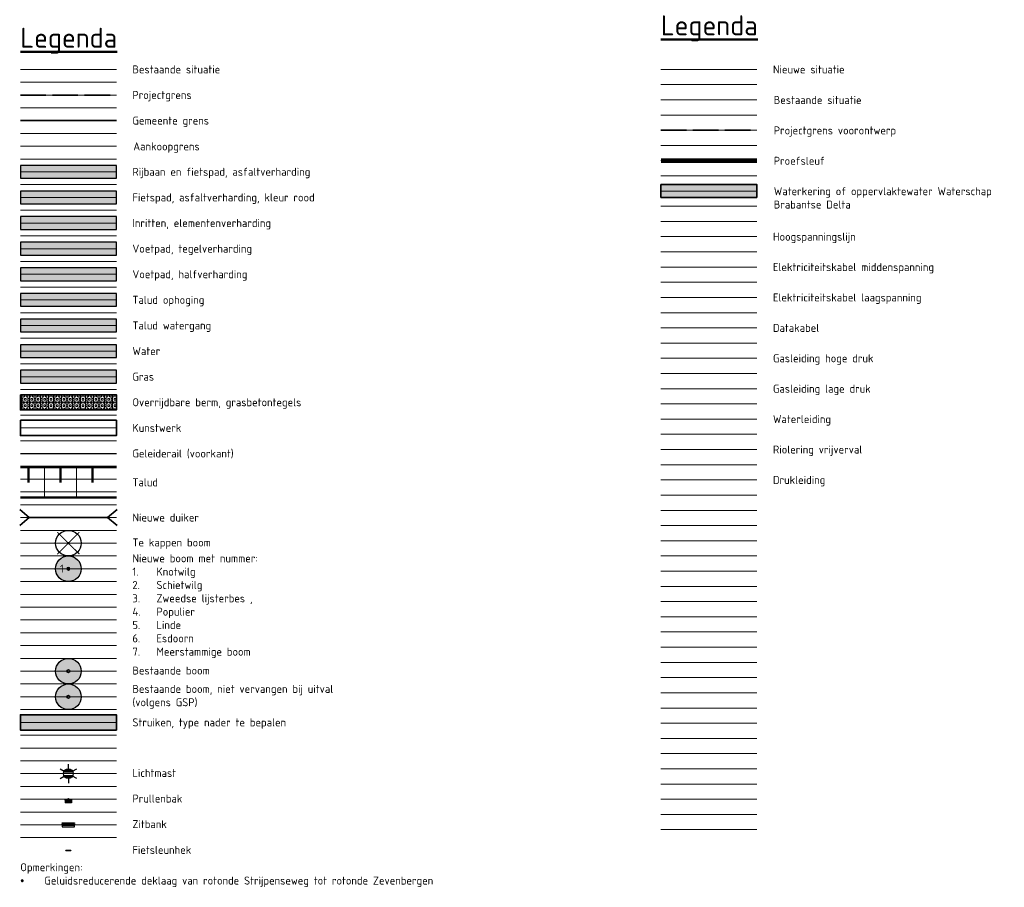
# Model space of a CAD drawing. Header units: metres. Extents: x 780 to 3546, y -363 to 107.
# Tile 8 of 18: x 1680 to 1833, y -59 to 77. Entities that reach past the tile are written whole.
import ezdxf
from ezdxf.enums import TextEntityAlignment as Align
from ezdxf.lldxf.tags import DXFTag

# ---------------------------------------------------------------- set-up
doc = ezdxf.new("R2010")
doc.units = ezdxf.units.M
doc.linetypes.add('RI-OVERIG', pattern=[17, 5, -2, 2, -2, 0, -2, 2, -2])
doc.linetypes.add('XX-SYSTEEMGRENS', pattern=[5, 4, -1])
doc.layers.add('000___Hulplijn', color=150, linetype='Continuous', plot=False)
for name, color, linetype, lineweight in [('B-WE-GR-BOOM-S', 253, 'Continuous', 25), ('B-WE-GR-BOOM_NIETVERVANGEN-S', 162, 'Continuous', 25), ('B-WE-KL-ET_HS_LANDELIJK HOOGSPANNINGSNET_TENNET TSO-G', 10, 'KL-HS-N', 18), ('B-WE-KL-ET_MS_ENEXIS NETBEHEER BV-G', 130, 'KL-MS-N', 18), ('B-WE-OG-INFO_WATERSCHAP BRABANTSE DELTA-GV', 7, 'Continuous', 35), ('B-WE-RI-DRUK-G', 210, 'RI-PERS', 18), ('B-WE-RI-VRIJVERVAL-G', 210, 'RI-OVERIG', 18), ('N-WE-BV-GELEIDECONSTRUCTIE_GELEIDERAIL-G', 210, 'BV-GELEIDERAIL', 25), ('N-WE-GR-BOOM-S', 90, 'Continuous', 25), ('N-WE-GR-STRUIK-G', 90, 'Continuous', 35), ('N-WE-GW-GRONDWERKLIJN-G', 90, 'Continuous', 50), ('N-WE-GW-TALUD-V', 76, 'Continuous', 18), ('N-WE-GW-TALUDARCERING-S', 90, 'Continuous', 25), ('N-WE-GW-TALUDARCERING_KORT-G', 90, 'Continuous', 50), ('N-WE-GW-TALUDARCERING_LANG-G', 90, 'Continuous', 18), ('N-WE-GW-WATERGANG_TALUD-V', 126, 'Continuous', 18), ('N-WE-IE-MEUBILAIR_WEGMEUBILAIR_AFVALBAK-S-500', 7, 'Continuous', 25), ('N-WE-IE-MEUBILAIR_WEGMEUBILAIR_FIETSENREK-S', 7, 'Continuous', 25), ('N-WE-IE-MEUBILAIR_WEGMEUBILAIR_LICHTMAST-S-500', 7, 'Continuous', 25), ('N-WE-IE-MEUBILAIR_WEGMEUBILAIR_ZITBANK-S', 7, 'Continuous', 25), ('N-WE-KG-GRENS_GEMEENTE-G', 150, 'KG-GEMEENTE', 35), ('N-WE-KG-GRENS_PERCEEL-G', 10, 'KG-PERCEEL', 18), ('N-WE-KG-GRENS_SYSTEEMGRENS-G', 7, 'XX-SYSTEEMGRENS', 35), ('N-WE-KW-KUNSTWERK-G', 170, 'Continuous', 35), ('N-WE-MO-ONDERZOEK_SLEUF-G', 30, 'Continuous', 35), ('N-WE-OG-ZONE_TROTTOIR-V', 253, 'Continuous', 18), ('N-WE-VH-HALFVERHARDING_GRASBETONSTEEN-A-500', 132, 'Continuous', 18), ('N-WE-VH-KANTVERHARDING-G', 210, 'Continuous', 35), ('N-WE-WH-DUIKER-G', 150, 'Continuous', 35), ('X-XX-AL-LEGENDA-T25', 7, 'Continuous', 25), ('X-XX-AL-LEGENDA-T50', 7, 'Continuous', 50), ('X-XX-AL-REFERENTIE-G', 7, 'Continuous', 18), ('X-XX-AL-TEKENBLAD_VERKLARING-G', 7, 'Continuous', 18)]:
    doc.layers.add(name, color=color, linetype=linetype, lineweight=lineweight)
for name, color, linetype, lineweight, true_color in [('B-WE-KL-DATA-G', 3, 'KL-DATA-N', 18, 0x00ff00), ('B-WE-KL-ET_LS-G', 190, 'KL-LS-N', 18, 0x7f00ff), ('B-WE-KL-GAS_HD-G', 30, 'KL-GAS-HD-N', 18, 0xff7f00), ('B-WE-KL-GAS_LD-G', 2, 'KL-GAS-LD-N', 18, 0xffff00), ('B-WE-KL-WATER-G', 5, 'KL-WATER-N', 18, 0x0000ff), ('N-WE-GR-GRAS-V', 7, 'Continuous', 18, 0xbeffa8), ('N-WE-GR-STRUIK-V', 7, 'Continuous', 18, 0x00a500), ('N-WE-GW-WATERGANG_WATERLIJN-V', 7, 'Continuous', 18, 0x006892), ('N-WE-VH-GESLOTENVERHARDING_ASFALT_DEKLAAG-V', 7, 'Continuous', 18, 0x97aace), ('N-WE-VH-GESLOTENVERHARDING_FIETSPAD_ASFALT_ROOD-V', 7, 'Continuous', 18, 0xdc6556), ('N-WE-VH-HALFVERHARDING-V', 7, 'Continuous', 18, 0xdbdb00), ('N-WE-VH-OPENVERHARDING_BETONSTRAATSTEEN-V', 7, 'Continuous', 18, 0xe085ff), ('N-WE-VH-OPENVERHARDING_BETONTEGELS-V', 7, 'Continuous', 18, 0xc2c2c2), ('V-WE-GR-BOOM-S', 3, 'Continuous', 25, 0x00ff00)]:
    doc.layers.add(name, color=color, linetype=linetype, lineweight=lineweight, true_color=true_color)
doc.layers.add('X-XX-AL-HULPLIJN-GN', color=7, linetype='Continuous', lineweight=13, true_color=0x9b039b, plot=False)
doc.styles.add('NLCS-ISO', font='NLCS-ISO.ttf')
doc.styles.add('NLCS-ISO-M500-T25', font='NLCS-ISO.ttf', dxfattribs={"height": 1.25})
doc.styles.add('NLCS-ISO-M500-T50', font='NLCS-ISO.ttf', dxfattribs={"height": 2.5})
doc.styles.add('NLCS-ISO-T25', font='NLCS-ISO.ttf')
doc.linetypes.add('BV-GELEIDERAIL', pattern='A,10,-3,[108,NLCS.SHX,S=1,R=0,X=0,Y=0],-3', length=16)
doc.linetypes.add('KG-GEMEENTE', pattern='A,1,-2.25,[5,NLCS.SHX,S=1,R=0,X=0,Y=0],-2.25', length=5.5)
tags = doc.linetypes.add('KG-PERCEEL', pattern='A,5.5,-2,["P",Standard,S=1.8,R=0,X=-0.5,Y=-0.9],-2,5.5,-2,[5,NLCS.SHX,S=0.75,R=0,X=0,Y=0],-2', length=19).pattern_tags.tags
tags[6] = DXFTag(74, 10)
tags = doc.linetypes.add('KL-DATA-N', pattern='A,4,-1,[101,NLCS.SHX,S=0.5,R=0,X=0,Y=0],-1,4,-1,["D",Standard,S=1,R=0,X=-0.25,Y=-0.5],-1.5', length=12.5).pattern_tags.tags
tags[18] = DXFTag(74, 10)
tags = doc.linetypes.add('KL-GAS-HD-N', pattern='A,4,-1,[69,NLCS.SHX,S=0.5,R=0,X=0,Y=0],-1,4,-1,["H",Standard,S=1,R=0,X=0,Y=-0.5],-2', length=13).pattern_tags.tags
tags[18] = DXFTag(74, 10)
tags = doc.linetypes.add('KL-GAS-LD-N', pattern='A,4,-1,[69,NLCS.SHX,S=0.5,R=0,X=0,Y=0],-1,4,-1,["L",Standard,S=1,R=0,X=0.25,Y=-0.5],-2', length=13).pattern_tags.tags
tags[18] = DXFTag(74, 10)
tags = doc.linetypes.add('KL-HS-N', pattern='A,4,-1,[103,NLCS.SHX,S=0.75,R=0,X=0,Y=0],-1,4,-1,["H",Standard,S=1,R=0,X=0,Y=-0.5],-2', length=13).pattern_tags.tags
tags[18] = DXFTag(74, 10)
tags = doc.linetypes.add('KL-LS-N', pattern='A,4,-1,[103,NLCS.SHX,S=0.75,R=0,X=0,Y=0],-1,4,-1,["L",Standard,S=1,R=0,X=0,Y=-0.5],-2', length=13).pattern_tags.tags
tags[18] = DXFTag(74, 10)
tags = doc.linetypes.add('KL-MS-N', pattern='A,4,-1,[103,NLCS.SHX,S=0.75,R=0,X=0,Y=0],-1,4,-1,["M",Standard,S=1,R=0,X=0,Y=-0.5],-2', length=13).pattern_tags.tags
tags[18] = DXFTag(74, 10)
doc.linetypes.add('KL-WATER-N', pattern='A,7,-0.5,[168,NLCS.SHX,S=0.75,R=0,X=0.75,Y=0],-2', length=9.5)
tags = doc.linetypes.add('RI-PERS', pattern='A,7,-2,["P",Standard,S=1.8,R=0,X=-0.5,Y=-0.9],-2,7,-2,[102,NLCS.SHX,S=1,R=180,X=0,Y=0],-2', length=22).pattern_tags.tags
tags[6] = DXFTag(74, 10)

# ---------------------------------------------------------------- blocks, each defined once
blk = doc.blocks.new('*U13')
at = {"layer": 'X-XX-AL-HULPLIJN-GN', "flags": 128}
blk.add_lwpolyline([(-7.5, 0), (7.5, 0)], dxfattribs=at)
blk = doc.blocks.new('*U14')
at = {"layer": '000___Hulplijn', "color": 0, "linetype": 'ByBlock', "lineweight": -2, "transparency": 16777216}
for p in [(0, 0), (0, -2), (0, -4), (0, -6), (0, -8), (0, -10), (0, -12), (0, -14), (0, -16), (0, -18), (0, -20), (0, -22), (0, -24), (0, -26), (0, -28), (0, -30), (0, -32), (0, -34), (0, -36), (0, -38), (0, -40), (0, -42), (0, -44), (0, -46), (0, -48), (0, -50), (0, -52), (0, -54), (0, -56), (0, -58), (0, -60), (0, -62), (0, -64), (0, -66), (0, -68), (0, -70), (0, -72), (0, -74), (0, -76), (0, -78), (0, -80), (0, -82), (0, -84), (0, -86), (0, -88), (0, -90), (0, -92), (0, -94), (0, -96), (0, -98), (0, -100), (0, -102), (0, -104), (0, -106), (0, -108), (0, -110), (0, -112), (0, -114), (0, -116), (0, -118), (0, -120)]:
    blk.add_blockref('*U13', p, dxfattribs=at)
blk = doc.blocks.new('V-SGR-BOOM_01')
at = {"ltscale": 0.1}
h = blk.add_hatch(color=256, dxfattribs=at)
edge = h.paths.add_edge_path()
edge.add_arc((0, 0), 0.15, 0, 360)
at = {"color": 1, "lineweight": -3, "true_color": 0xff0000, "const_width": 0.2, "flags": 128}
for points in [[(2.15, 2.15), (-2.15, -2.15)], [(-2.15, 2.15), (2.15, -2.15)]]:
    blk.add_lwpolyline(points, dxfattribs=at)
for radius in [2.5, 0.045]:
    blk.add_circle((0, 0), radius)
at = {"ltscale": 0.1}
blk.add_circle((0, 0), 0.15, dxfattribs=at)
blk = doc.blocks.new('*U15')
at = {"layer": 'N-WE-GW-TALUDARCERING_KORT-G'}
for p, q in [((104851.15, 400650.89), (104851.15, 400648.52)), ((104856.15, 400650.89), (104856.15, 400648.52)), ((104861.15, 400650.89), (104861.15, 400648.52))]:
    blk.add_line(p, q, dxfattribs=at)
at = {"layer": 'N-WE-GW-TALUDARCERING_LANG-G'}
for p, q in [((104853.65, 400650.89), (104853.65, 400646.14)), ((104858.65, 400650.89), (104858.65, 400646.14))]:
    blk.add_line(p, q, dxfattribs=at)
blk = doc.blocks.new('*U17')
for p, q in [((0, 0), (-1.5, 1.25)), ((0, 0), (-1.5, -1.25)), ((0, 0), (12.21, 0)), ((12.21, 0), (13.71, 1.25)), ((12.21, 0), (13.71, -1.25))]:
    blk.add_line(p, q)
blk = doc.blocks.new('SGR-BOOM_01-SO')
at = {"color": 0, "linetype": 'ByBlock', "lineweight": -2}
for radius in [2, 0.25]:
    blk.add_circle((0, 0), radius, dxfattribs=at)
blk = doc.blocks.new('SIE-WEG_LICHTMAST-SO')
h = blk.add_hatch(color=256)
h.paths.add_polyline_path([(1.38, 0.59, 0.658505), (-1.38, 0.59)])
h.paths.add_polyline_path([(-1.38, -0.59, 0.658505), (1.38, -0.59)])
at = {"flags": 128}
for points in [[(-2.6, 1.5), (-1.3, 0.75)], [(-1.38, 0.59), (1.38, 0.59)], [(0, 1.5), (0, 3)], [(1.3, 0.75), (2.6, 1.5)], [(-2.6, -1.5), (-1.3, -0.75)], [(-1.38, -0.59), (1.38, -0.59)], [(0, -1.5), (0, -3)], [(2.6, -1.5), (1.3, -0.75)]]:
    blk.add_lwpolyline(points, dxfattribs=at)
blk.add_circle((0, 0), 1.5)
at = {"style": 'NLCS-ISO'}
blk.add_attdef('TYPE', text='', height=1.8, dxfattribs=at).set_placement((0, 3), align=Align.BOTTOM_CENTER)
blk = doc.blocks.new('SIE-WEG_AFVALBAK_01-SO')
for p, q in [((2, -0.45), (-2, -0.45)), ((-1.7, -0.98), (-2, -0.45)), ((-2, -0.45), (-2, -2.2)), ((-1.7, -1.26), (-2, -2.2)), ((2, -2.2), (-2, -2.2)), ((1.7, -0.98), (-1.7, -0.98)), ((-1.7, -1.26), (-1.7, -0.98)), ((1.7, -1.26), (-1.7, -1.26)), ((-1.51, -1.48), (-1.67, -1.98)), ((1.67, -1.98), (-1.67, -1.98)), ((1.51, -1.48), (-1.51, -1.48)), ((1.51, -1.48), (1.67, -1.98)), ((1.7, -0.98), (2, -0.45)), ((1.7, -1.26), (1.7, -0.98)), ((1.7, -1.26), (2, -2.2)), ((2, -0.45), (2, -2.2))]:
    blk.add_line(p, q)
blk.add_circle((0, 0), 0.454)
blk = doc.blocks.new('SIE-WEG_ZITBANK_MET_LEUNING')
blk.add_hatch(color=256).paths.add_polyline_path([(-0.98, 0.3), (-0.98, 0.25), (0.98, 0.25), (0.98, 0.3)])
for p, q in [((-0.69, 0.25), (-0.69, 0.17)), ((-0.64, 0.25), (-0.64, 0.17)), ((0.64, 0.25), (0.64, 0.17)), ((0.69, 0.25), (0.69, 0.17)), ((-0.69, -0.11), (-0.69, -0.02)), ((-0.64, -0.11), (-0.64, -0.02)), ((0.64, -0.11), (0.64, -0.02)), ((0.69, -0.11), (0.69, -0.02))]:
    blk.add_line(p, q)
at = {"flags": 128}
for points in [[(-0.98, 0.25), (-0.98, 0.3), (0.98, 0.3), (0.98, 0.25)], [(0.98, 0.17), (0.98, -0.02), (-0.98, -0.02), (-0.98, 0.17)], [(-0.98, -0.11), (-0.98, -0.3), (0.98, -0.3), (0.98, -0.11)]]:
    blk.add_lwpolyline(points, close=True, dxfattribs=at)
blk = doc.blocks.new('SIE-WEG_FIETSNIET')
for p, q in [((-0.38, 0.02), (-0.38, -0.02)), ((0.37, 0.02), (-0.38, 0.02)), ((0.37, 0.02), (0.37, -0.02)), ((0.37, -0.02), (-0.38, -0.02))]:
    blk.add_line(p, q)
for centre in [(-0.38, 0), (0.37, 0)]:
    blk.add_circle(centre, 0.02)
blk = doc.blocks.new('SGR-BOOM_KNOTWILG-SO')
at = {"linetype": 'ByBlock', "lineweight": 18}
h = blk.add_hatch(color=0, dxfattribs=at)
h.dxf.hatch_style = 1
edge = h.paths.add_edge_path()
edge.add_arc((0, 0), 0.25, 0, 360)
at = {"color": 0, "linetype": 'ByBlock', "lineweight": 18}
for radius in [2, 0.25]:
    blk.add_circle((0, 0), radius, dxfattribs=at)
at = {"color": 0, "linetype": 'ByBlock', "lineweight": 18, "style": 'NLCS-ISO-M500-T25'}
blk.add_text('1', height=1.25, dxfattribs=at).set_placement((-1.3, -0.6))
blk = doc.blocks.new('*U45')
at = {"layer": 'X-XX-AL-HULPLIJN-GN', "flags": 128}
blk.add_lwpolyline([(-7.5, 0), (7.5, 0)], dxfattribs=at)
blk = doc.blocks.new('*U46')
at = {"layer": '000___Hulplijn', "color": 0, "linetype": 'ByBlock', "lineweight": -2, "transparency": 16777216}
for p in [(0, 0), (0, -2.375), (0, -4.75), (0, -7.125), (0, -9.5), (0, -11.875), (0, -14.25), (0, -16.625), (0, -19), (0, -21.375), (0, -23.75), (0, -26.125), (0, -28.5), (0, -30.875), (0, -33.25), (0, -35.625), (0, -38), (0, -40.375), (0, -42.75), (0, -45.125), (0, -47.5), (0, -49.875), (0, -52.25), (0, -54.625), (0, -57), (0, -59.375), (0, -61.75), (0, -64.125), (0, -66.5), (0, -68.875), (0, -71.25), (0, -73.625), (0, -76), (0, -78.375), (0, -80.75), (0, -83.125), (0, -85.5), (0, -87.875), (0, -90.25), (0, -92.625), (0, -95), (0, -97.375), (0, -99.75), (0, -102.125), (0, -104.5), (0, -106.875), (0, -109.25), (0, -111.625), (0, -114), (0, -116.375), (0, -118.75)]:
    blk.add_blockref('*U45', p, dxfattribs=at)

msp = doc.modelspace()

# ---------------------------------------------------------------- hatches: boundary and pattern name
h = msp.add_hatch(color=104)
h.dxf.hatch_style = 1
edge = h.paths.add_edge_path()
edge.add_arc((1687.34, -8.84), 2, 0, 360)
h = msp.add_hatch(color=63)
h.dxf.hatch_style = 1
edge = h.paths.add_edge_path()
edge.add_arc((1687.34, -24.84), 2, 0, 360)
h = msp.add_hatch(color=63)
h.dxf.hatch_style = 1
edge = h.paths.add_edge_path()
edge.add_arc((1687.34, -28.84), 2, 0, 360)
at = {"layer": 'N-WE-GR-GRAS-V'}
h = msp.add_hatch(color=256, dxfattribs=at)
h.dxf.hatch_style = 1
h.paths.add_polyline_path([(1694.84, 20.16), (1694.84, 22.16), (1679.84, 22.16), (1679.84, 20.16)])
at = {"layer": 'N-WE-GR-STRUIK-V'}
h = msp.add_hatch(color=256, dxfattribs=at)
h.dxf.hatch_style = 1
h.paths.add_polyline_path([(1694.84, -34.03), (1694.84, -31.65), (1679.84, -31.65), (1679.84, -34.03)])
at = {"layer": 'N-WE-GW-TALUD-V'}
h = msp.add_hatch(color=256, dxfattribs=at)
h.dxf.hatch_style = 1
h.paths.add_polyline_path([(1694.84, 32.16), (1694.84, 34.16), (1679.84, 34.16), (1679.84, 32.16)])
at = {"layer": 'N-WE-GW-WATERGANG_TALUD-V'}
h = msp.add_hatch(color=256, dxfattribs=at)
h.dxf.hatch_style = 1
h.paths.add_polyline_path([(1694.84, 28.16), (1694.84, 30.16), (1679.84, 30.16), (1679.84, 28.16)])
at = {"layer": 'N-WE-GW-WATERGANG_WATERLIJN-V'}
h = msp.add_hatch(color=256, dxfattribs=at)
h.dxf.hatch_style = 1
h.paths.add_polyline_path([(1694.84, 24.16), (1694.84, 26.16), (1679.84, 26.16), (1679.84, 24.16)])
at = {"layer": 'N-WE-OG-ZONE_TROTTOIR-V'}
h = msp.add_hatch(color=256, dxfattribs=at)
h.dxf.hatch_style = 1
h.paths.add_polyline_path([(1794.84, 49.16), (1794.84, 51.16), (1779.84, 51.16), (1779.84, 49.16)])
at = {"layer": 'N-WE-VH-GESLOTENVERHARDING_ASFALT_DEKLAAG-V'}
h = msp.add_hatch(color=256, dxfattribs=at)
h.dxf.hatch_style = 1
h.paths.add_polyline_path([(1694.84, 52.16), (1694.84, 54.16), (1679.84, 54.16), (1679.84, 52.16)])
at = {"layer": 'N-WE-VH-GESLOTENVERHARDING_FIETSPAD_ASFALT_ROOD-V'}
h = msp.add_hatch(color=256, dxfattribs=at)
h.dxf.hatch_style = 1
h.paths.add_polyline_path([(1694.84, 48.16), (1694.84, 50.16), (1679.84, 50.16), (1679.84, 48.16)])
at = {"layer": 'N-WE-VH-HALFVERHARDING-V'}
h = msp.add_hatch(color=256, dxfattribs=at)
h.dxf.hatch_style = 1
h.paths.add_polyline_path([(1694.84, 36.16), (1694.84, 38.16), (1679.84, 38.16), (1679.84, 36.16)])
at = {"layer": 'N-WE-VH-HALFVERHARDING_GRASBETONSTEEN-A-500'}
h = msp.add_hatch(dxfattribs=at)
h.set_pattern_fill('AVH-GRASBETONSTEEN_01-SO', color=256, scale=0.5, pattern_type=2)
h.set_pattern_definition([(90, (600, 5), (-1, 6e-17), []), (90, (600.25, 5), (-1, 6e-17), []), (0, (600, 5), (0, 1), [-0.25, 0.25]), (0, (600, 5.25), (0, 1), [-0.25, 0.25]), (0, (600, 5.5), (0, 1), [0.25, -0.25]), (0, (600, 5.75), (0, 1), [0.25, -0.25]), (90, (600.5, 5), (-1, 6e-17), [0.25, -0.25]), (90, (600.75, 5), (-1, 6e-17), [0.25, -0.25])])
h.paths.add_polyline_path([(1679.84, 18.35), (1694.84, 18.35), (1694.84, 15.97), (1679.84, 15.97)])
at = {"layer": 'N-WE-VH-OPENVERHARDING_BETONSTRAATSTEEN-V'}
h = msp.add_hatch(color=256, dxfattribs=at)
h.dxf.hatch_style = 1
h.paths.add_polyline_path([(1694.84, 44.16), (1694.84, 46.16), (1679.84, 46.16), (1679.84, 44.16)])
at = {"layer": 'N-WE-VH-OPENVERHARDING_BETONTEGELS-V'}
h = msp.add_hatch(color=256, dxfattribs=at)
h.dxf.hatch_style = 1
h.paths.add_polyline_path([(1694.84, 40.16), (1694.84, 42.16), (1679.84, 42.16), (1679.84, 40.16)])

# ---------------------------------------------------------------- linework, layer by layer
at = {"layer": '000___Hulplijn'}
for points in [[(1694.84, 52.16), (1694.84, 54.16), (1679.84, 54.16), (1679.84, 52.16)], [(1694.84, 48.16), (1694.84, 50.16), (1679.84, 50.16), (1679.84, 48.16)], [(1694.84, 44.16), (1694.84, 46.16), (1679.84, 46.16), (1679.84, 44.16)], [(1694.84, 40.16), (1694.84, 42.16), (1679.84, 42.16), (1679.84, 40.16)], [(1694.84, 36.16), (1694.84, 38.16), (1679.84, 38.16), (1679.84, 36.16)], [(1694.84, 32.16), (1694.84, 34.16), (1679.84, 34.16), (1679.84, 32.16)], [(1694.84, 28.16), (1694.84, 30.16), (1679.84, 30.16), (1679.84, 28.16)], [(1694.84, 24.16), (1694.84, 26.16), (1679.84, 26.16), (1679.84, 24.16)], [(1694.84, 20.16), (1694.84, 22.16), (1679.84, 22.16), (1679.84, 20.16)]]:
    msp.add_lwpolyline(points, close=True, dxfattribs=at)
for centre in [(1687.34, -8.84), (1687.34, -24.84), (1687.34, -28.84)]:
    msp.add_circle(centre, 2, dxfattribs=at)
at = {"layer": 'B-WE-KL-DATA-G'}
msp.add_line((1779.84, 28.79), (1794.84, 28.79), dxfattribs=at)
at = {"layer": 'B-WE-KL-ET_HS_LANDELIJK HOOGSPANNINGSNET_TENNET TSO-G'}
msp.add_line((1779.84, 43.04), (1794.84, 43.04), dxfattribs=at)
at = {"layer": 'B-WE-KL-ET_LS-G'}
msp.add_line((1779.84, 33.54), (1794.84, 33.54), dxfattribs=at)
at = {"layer": 'B-WE-KL-ET_MS_ENEXIS NETBEHEER BV-G'}
msp.add_line((1779.84, 38.29), (1794.84, 38.29), dxfattribs=at)
at = {"layer": 'B-WE-KL-GAS_HD-G'}
msp.add_line((1779.84, 24.04), (1794.84, 24.04), dxfattribs=at)
at = {"layer": 'B-WE-KL-GAS_LD-G'}
msp.add_line((1779.84, 19.29), (1794.84, 19.29), dxfattribs=at)
at = {"layer": 'B-WE-KL-WATER-G'}
msp.add_line((1779.84, 14.54), (1794.84, 14.54), dxfattribs=at)
at = {"layer": 'B-WE-OG-INFO_WATERSCHAP BRABANTSE DELTA-GV', "flags": 128}
msp.add_lwpolyline([(1794.84, 49.16), (1794.84, 51.16), (1779.84, 51.16), (1779.84, 49.16)], close=True, dxfattribs=at)
at = {"layer": 'B-WE-RI-DRUK-G'}
msp.add_line((1779.84, 5.04), (1794.84, 5.04), dxfattribs=at)
at = {"layer": 'B-WE-RI-VRIJVERVAL-G'}
msp.add_line((1779.84, 9.79), (1794.84, 9.79), dxfattribs=at)
at = {"layer": 'N-WE-BV-GELEIDECONSTRUCTIE_GELEIDERAIL-G'}
msp.add_line((1679.84, 9.16), (1694.84, 9.16), dxfattribs=at)
at = {"layer": 'N-WE-GR-STRUIK-G', "flags": 128}
msp.add_lwpolyline([(1694.84, -34.03), (1694.84, -31.65), (1679.84, -31.65), (1679.84, -34.03)], close=True, dxfattribs=at)
at = {"layer": 'N-WE-GW-GRONDWERKLIJN-G', "ltscale": 2}
for p, q in [((1679.84, 7.04), (1694.84, 7.04)), ((1679.84, 2.29), (1694.84, 2.29))]:
    msp.add_line(p, q, dxfattribs=at)
at = {"layer": 'N-WE-KG-GRENS_GEMEENTE-G'}
msp.add_line((1679.84, 61.16), (1694.84, 61.16), dxfattribs=at)
at = {"layer": 'N-WE-KG-GRENS_PERCEEL-G'}
msp.add_line((1679.84, 57.16), (1694.84, 57.16), dxfattribs=at)
at = {"layer": 'N-WE-KG-GRENS_SYSTEEMGRENS-G'}
for p, q in [((1679.84, 65.16), (1694.84, 65.16)), ((1779.84, 59.66), (1794.84, 59.66))]:
    msp.add_line(p, q, dxfattribs=at)
at = {"layer": 'N-WE-KW-KUNSTWERK-G', "ltscale": 2}
msp.add_lwpolyline([(1679.84, 14.35), (1694.84, 14.35), (1694.84, 11.97), (1679.84, 11.97)], close=True, dxfattribs=at)
at = {"layer": 'N-WE-MO-ONDERZOEK_SLEUF-G', "const_width": 0.75, "flags": 128}
msp.add_lwpolyline([(1779.84, 54.91), (1794.84, 54.91)], dxfattribs=at)
at = {"layer": 'N-WE-VH-KANTVERHARDING-G', "ltscale": 2}
msp.add_lwpolyline([(1679.84, 18.35), (1694.84, 18.35), (1694.84, 15.97), (1679.84, 15.97)], close=True, dxfattribs=at)
at = {"layer": 'X-XX-AL-REFERENTIE-G', "color": 253}
msp.add_line((1679.84, 69.16), (1694.84, 69.16), dxfattribs=at)
at = {"layer": 'X-XX-AL-TEKENBLAD_VERKLARING-G', "color": 7}
msp.add_line((1779.84, 69.16), (1794.84, 69.16), dxfattribs=at)
at = {"layer": 'X-XX-AL-TEKENBLAD_VERKLARING-G', "color": 253}
msp.add_line((1779.84, 64.41), (1794.84, 64.41), dxfattribs=at)

# ---------------------------------------------------------------- block references
at = {"layer": '000___Hulplijn', "ltscale": 2}
for name, p in [('*U14', (1687.34, 69.16)), ('*U14', (1687.34, 69.16)), ('*U46', (1787.34, 69.16))]:
    msp.add_blockref(name, p, dxfattribs=at)
at = {"layer": 'B-WE-GR-BOOM-S'}
msp.add_blockref('SGR-BOOM_01-SO', (1687.34, -24.84), dxfattribs=at)
at = {"layer": 'B-WE-GR-BOOM_NIETVERVANGEN-S'}
msp.add_blockref('SGR-BOOM_01-SO', (1687.34, -28.84), dxfattribs=at)
at = {"layer": 'N-WE-GR-BOOM-S'}
msp.add_blockref('SGR-BOOM_KNOTWILG-SO', (1687.34, -8.84), dxfattribs=at)
at = {"layer": 'N-WE-GW-TALUDARCERING-S'}
msp.add_blockref('*U15', (-103170.06, -400643.86), dxfattribs=at)
at = {"layer": 'N-WE-IE-MEUBILAIR_WEGMEUBILAIR_AFVALBAK-S-500', "xscale": 0.25, "yscale": 0.25, "zscale": 0.25}
msp.add_blockref('SIE-WEG_AFVALBAK_01-SO', (1687.34, -44.84), dxfattribs=at)
at = {"layer": 'N-WE-IE-MEUBILAIR_WEGMEUBILAIR_FIETSENREK-S'}
msp.add_blockref('SIE-WEG_FIETSNIET', (1687.34, -52.86), dxfattribs=at)
at = {"layer": 'N-WE-IE-MEUBILAIR_WEGMEUBILAIR_LICHTMAST-S-500', "xscale": 0.5, "yscale": 0.5, "zscale": 0.5}
msp.add_blockref('SIE-WEG_LICHTMAST-SO', (1687.34, -40.84), dxfattribs=at)
at = {"layer": 'N-WE-IE-MEUBILAIR_WEGMEUBILAIR_ZITBANK-S'}
msp.add_blockref('SIE-WEG_ZITBANK_MET_LEUNING', (1687.34, -48.84), dxfattribs=at)
at = {"layer": 'N-WE-WH-DUIKER-G'}
msp.add_blockref('*U17', (1681.24, -0.84), dxfattribs=at)
at = {"layer": 'V-WE-GR-BOOM-S', "xscale": 0.8000000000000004, "yscale": 0.8000000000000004, "zscale": 0.8000000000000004, "rotation": 0.2169203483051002}
msp.add_blockref('V-SGR-BOOM_01', (1687.34, -4.84), dxfattribs=at)

# ---------------------------------------------------------------- texts
at = {"layer": 'X-XX-AL-LEGENDA-T25', "style": 'NLCS-ISO-T25'}
for s, p in [('Nieuwe situatie', (1797.34, 68.54)), ('Projectgrens', (1697.34, 64.54)), ('Gemeente grens', (1697.34, 60.54)), ('Hoogspanningslijn', (1797.34, 42.41)), ('Voetpad, tegelverharding', (1697.34, 40.54)), ('Elektriciteitskabel middenspanning', (1797.34, 37.66)), ('Voetpad, halfverharding', (1697.34, 36.54)), ('Talud ophoging', (1697.34, 32.54)), ('Elektriciteitskabel laagspanning', (1797.34, 32.91)), ('Talud watergang', (1697.34, 28.54)), ('Datakabel', (1797.34, 28.16)), ('Water', (1697.34, 24.54)), ('Gasleiding hoge druk', (1797.34, 23.41)), ('Gras', (1697.34, 20.54)), ('Gasleiding lage druk', (1797.34, 18.66)), ('Waterleiding', (1797.34, 13.91)), ('Geleiderail (voorkant)', (1697.34, 8.54)), ('Riolering vrijverval', (1797.34, 9.16)), ('Talud', (1697.34, 4.04)), ('Drukleiding', (1797.34, 4.41)), ('Nieuwe duiker', (1697.34, -1.46)), ('Te kappen boom', (1697.34, -5.36))]:
    msp.add_text(s, height=1.25, dxfattribs=at).set_placement(p)
at = {"layer": 'X-XX-AL-LEGENDA-T25', "char_height": 1.25, "style": 'NLCS-ISO-T25'}
for s, insert, width, attachment_point in [('Bestaande situatie', (1697.34, 69.79), 16.048, 1), ('Bestaande situatie', (1797.47, 65.01), 31.474, 1), ('Projectgrens voorontwerp', (1797.47, 60.26), 31.474, 1), ('Aankoopgrens', (1697.47, 57.76), 31.474, 1), ('Proefsleuf', (1797.47, 55.51), 36.1532, 1), ('Rijbaan en fietspad, asfaltverharding', (1697.34, 53.79), 29.2167, 1), ('Waterkering of oppervlaktewater Waterschap Brabantse Delta', (1797.47, 50.76), 36.1532, 1), ('Fietspad, asfaltverharding, kleur rood ', (1697.34, 49.79), 29.2167, 1), ('Inritten, elementenverharding', (1697.34, 45.79), 23.1665, 1), ('Overrijdbare berm, grasbetontegels', (1697.34, 17.79), 30.2644, 1), ('Kunstwerk', (1697.34, 13.79), 24.3641, 1), ('Bestaande boom', (1697.34, -24.11), 16.7714, 1), ('Bestaande boom, niet vervangen bij uitval (volgens GSP) ', (1697.34, -28.84), 35.0837, 4), ('Struiken, type nader te bepalen', (1697.34, -32.21), 33.1918, 1), ('Lichtmast ', (1697.34, -40.11), 32.3051, 1), ('Prullenbak', (1697.34, -44.11), 32.3051, 1), ('Zitbank', (1697.34, -48.11), 32.3051, 1), ('Fietsleunhek', (1697.34, -52.13), 32.3051, 1), ('Opmerkingen:\\P\\pxi-3,l3,t3;{\\fSymbol|b0|i0|c2|p18;·^I}Geluidsreducerende deklaag van rotonde Strijpenseweg tot rotonde Zevenbergen', (1679.84, -54.84), 69.7759, 1)]:
    msp.add_mtext(s, dxfattribs=dict(at, insert=insert, width=width, attachment_point=attachment_point))
at = {"layer": 'X-XX-AL-LEGENDA-T25', "insert": (1697.34, -6.58), "char_height": 1.25, "width": 25.3134, "attachment_point": 1, "line_spacing_factor": 1.92, "style": 'NLCS-ISO-T25'}
msp.add_mtext('\\pxsm1;Nieuwe boom met nummer: \\P\\pi-3,l3,t3;1.^IKnotwilg  \\P2.^ISchietwilg \\P3.^IZweedse lijsterbes , \\P4.^IPopulier  \\P5.^ILinde \\P6.^IEsdoorn \\P7.^IMeerstammige boom', dxfattribs=at)
at = {"layer": 'X-XX-AL-LEGENDA-T50', "char_height": 3.125, "attachment_point": 7, "style": 'NLCS-ISO-M500-T50'}
for insert in [(1779.84, 73.54), (1679.84, 71.6)]:
    msp.add_mtext('{\\LLegenda}', dxfattribs=dict(at, insert=insert))

doc.saveas('drawing.dxf')
